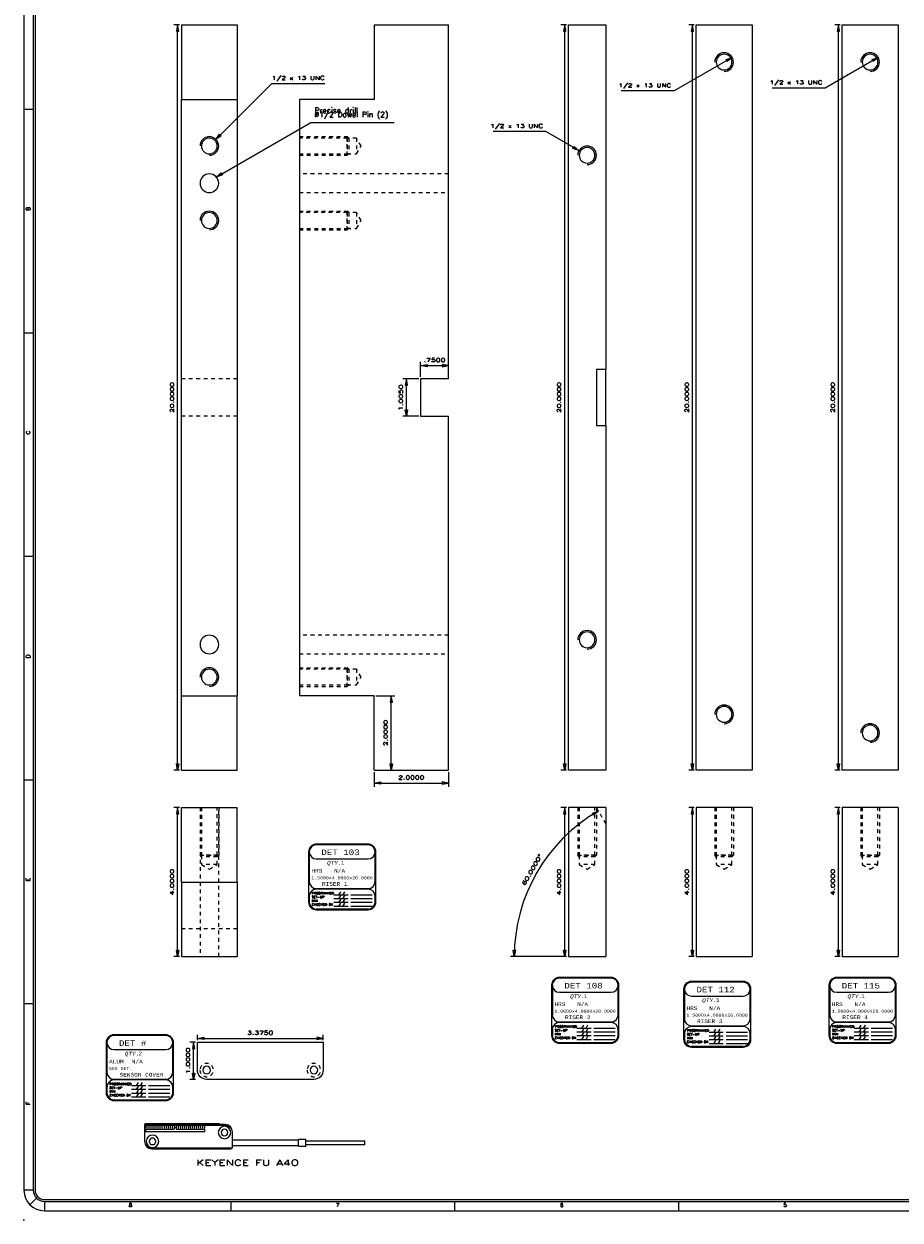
# Model space of a CAD drawing. Header units: inches. Extents: x 3 to 351, y 4 to 271.
# Tile 1 of 256: x 50 to 74, y 4 to 36. Entities that reach past the tile are written whole.
import ezdxf
from ezdxf.enums import TextEntityAlignment as Align

# ---------------------------------------------------------------- set-up
doc = ezdxf.new("R2010")
doc.units = ezdxf.units.IN
doc.header["$LTSCALE"] = 0.5
doc.header["$MEASUREMENT"] = 0
doc.linetypes.add('HIDDEN', pattern=[0.225, 0.15, -0.075])
for name, color, linetype in [('DSS', 7, 'Continuous'), ('MFB', 7, 'Continuous'), ('PLOTVIEW1', 7, 'Continuous'), ('STR_1', 7, 'Continuous')]:
    doc.layers.add(name, color=color, linetype=linetype)
doc.styles.add('VERO0-Simplex', font='simplex_.ttf')
doc.styles.add('VERO10-Courier New', font='couri.ttf')
doc.styles.add('VERO2-Courier New', font='cour.ttf')
doc.styles.add('VERO3-RomanS', font='romans__.ttf')
doc.styles.add('VERO5-RomanD', font='romand__.ttf')

# ---------------------------------------------------------------- blocks, each defined once
blk = doc.blocks.new('ArrowheadClosed')
at = {"color": 0}
for p, q in [((0, 0), (-1, 0.18)), ((-1, 0.18), (-1, -0.18)), ((-1, -0.18), (0, 0))]:
    blk.add_line(p, q, dxfattribs=at)

msp = doc.modelspace()

# ---------------------------------------------------------------- linework, layer by layer
at = {"layer": 'DSS', "color": 56, "linetype": 'Continuous'}
for p, q in [((54.374, 36.466), (54.224, 36.466)), ((54.324, 16.466), (54.324, 36.466)), ((64.754, 36.466), (64.604, 36.466)), ((64.704, 16.466), (64.704, 36.466)), ((68.179, 36.466), (68.029, 36.466)), ((68.129, 16.466), (68.129, 36.466)), ((72.094, 36.466), (71.944, 36.466)), ((72.044, 16.466), (72.044, 36.466)), ((54.374, 16.466), (54.224, 16.466)), ((64.754, 16.466), (64.604, 16.466)), ((68.179, 16.466), (68.029, 16.466)), ((72.094, 16.466), (71.944, 16.466)), ((54.374, 15.466), (54.224, 15.466)), ((54.324, 11.466), (54.324, 15.466)), ((64.754, 15.466), (64.604, 15.466)), ((64.704, 11.466), (64.704, 15.466)), ((68.179, 15.466), (68.029, 15.466)), ((68.129, 11.466), (68.129, 15.466)), ((72.094, 15.466), (71.944, 15.466)), ((72.044, 11.466), (72.044, 15.466)), ((54.374, 11.466), (54.224, 11.466)), ((64.754, 11.466), (64.604, 11.466)), ((68.179, 11.466), (68.029, 11.466)), ((72.094, 11.466), (71.944, 11.466)), ((54.852, 9.222), (54.852, 9.372)), ((58.227, 9.222), (58.227, 9.372)), ((54.802, 9.172), (54.652, 9.172)), ((54.752, 8.172), (54.752, 9.172)), ((54.852, 9.272), (58.227, 9.272)), ((54.802, 8.172), (54.652, 8.172))]:
    msp.add_line(p, q, dxfattribs=at)
at = {"layer": 'DSS', "color": 9, "linetype": 'Continuous'}
for p, q in [((54.424, 36.466), (55.924, 36.466)), ((54.424, 36.466), (54.424, 34.466)), ((55.924, 36.466), (55.924, 34.466)), ((64.804, 16.466), (64.804, 36.466)), ((64.804, 36.466), (65.804, 36.466)), ((65.804, 36.466), (65.804, 27.216)), ((68.229, 16.466), (68.229, 36.466)), ((68.229, 36.466), (69.729, 36.466)), ((69.729, 36.466), (69.729, 16.466)), ((72.144, 16.466), (72.144, 36.466)), ((72.144, 36.466), (73.644, 36.466)), ((73.644, 36.466), (73.644, 16.466)), ((54.424, 18.466), (54.424, 34.466)), ((54.424, 34.466), (55.924, 34.466)), ((55.924, 34.466), (55.924, 18.466)), ((65.554, 27.216), (65.554, 25.716)), ((65.804, 27.216), (65.554, 27.216)), ((65.804, 25.716), (65.804, 27.216)), ((65.554, 25.716), (65.804, 25.716)), ((65.804, 25.716), (65.804, 16.466)), ((54.424, 18.466), (55.924, 18.466)), ((54.424, 16.466), (54.424, 18.466)), ((55.924, 16.466), (55.924, 18.466)), ((54.424, 16.466), (55.924, 16.466)), ((65.804, 16.466), (64.804, 16.466)), ((69.729, 16.466), (68.229, 16.466)), ((73.644, 16.466), (72.144, 16.466)), ((54.424, 15.466), (55.924, 15.466)), ((54.424, 13.466), (54.424, 15.466)), ((55.924, 13.466), (55.924, 15.466)), ((65.804, 15.466), (64.804, 15.466)), ((64.804, 15.466), (64.804, 11.466)), ((65.804, 15.466), (65.804, 11.466)), ((69.729, 15.466), (68.229, 15.466)), ((68.229, 15.466), (68.229, 11.466)), ((69.729, 15.466), (69.729, 11.466)), ((73.644, 15.466), (72.144, 15.466)), ((72.144, 15.466), (72.144, 11.466)), ((73.644, 15.466), (73.644, 11.466)), ((54.424, 13.466), (54.424, 11.466)), ((54.424, 13.466), (55.924, 13.466)), ((55.924, 13.466), (55.924, 11.466)), ((54.424, 11.466), (55.924, 11.466)), ((64.804, 11.466), (65.804, 11.466)), ((68.229, 11.466), (69.729, 11.466)), ((72.144, 11.466), (73.644, 11.466)), ((54.852, 8.422), (54.852, 9.172)), ((54.852, 9.172), (58.227, 9.172)), ((58.227, 9.172), (58.227, 8.422)), ((57.977, 8.172), (55.102, 8.172))]:
    msp.add_line(p, q, dxfattribs=at)
at = {"layer": 'DSS', "color": 254, "linetype": 'HIDDEN'}
for p, q in [((55.924, 26.968), (54.424, 26.968)), ((55.924, 25.963), (54.424, 25.963)), ((54.924, 15.466), (54.924, 11.466)), ((54.924, 15.466), (54.924, 14.184)), ((54.963, 15.466), (54.963, 14.184)), ((55.385, 14.184), (55.385, 15.466)), ((55.424, 11.466), (55.424, 15.466)), ((55.424, 15.466), (55.424, 14.184)), ((65.054, 15.466), (65.054, 14.184)), ((65.093, 15.466), (65.093, 14.184)), ((65.515, 14.184), (65.515, 15.466)), ((65.554, 15.466), (65.804, 15.033)), ((65.554, 15.466), (65.554, 14.184)), ((68.729, 15.466), (68.729, 14.184)), ((68.768, 15.466), (68.768, 14.184)), ((69.19, 14.184), (69.19, 15.466)), ((69.229, 15.466), (69.229, 14.184)), ((72.644, 15.466), (72.644, 14.184)), ((72.683, 15.466), (72.683, 14.184)), ((73.105, 14.184), (73.105, 15.466)), ((73.144, 15.466), (73.144, 14.184)), ((54.924, 14.184), (55.424, 14.184)), ((54.963, 14.145), (54.924, 14.184)), ((55.385, 14.184), (54.963, 14.184)), ((54.963, 14.184), (54.963, 13.934)), ((55.385, 14.145), (54.963, 14.145)), ((55.385, 13.934), (55.385, 14.184)), ((55.385, 14.145), (55.424, 14.184)), ((65.054, 14.184), (65.554, 14.184)), ((65.093, 14.145), (65.054, 14.184)), ((65.515, 14.184), (65.093, 14.184)), ((65.093, 14.184), (65.093, 13.934)), ((65.515, 14.145), (65.093, 14.145)), ((65.515, 13.934), (65.515, 14.184)), ((65.515, 14.145), (65.554, 14.184)), ((68.729, 14.184), (69.229, 14.184)), ((68.768, 14.145), (68.729, 14.184)), ((69.19, 14.184), (68.768, 14.184)), ((68.768, 14.184), (68.768, 13.934)), ((69.19, 14.145), (68.768, 14.145)), ((69.19, 13.934), (69.19, 14.184)), ((69.19, 14.145), (69.229, 14.184)), ((72.644, 14.184), (73.144, 14.184)), ((72.683, 14.145), (72.644, 14.184)), ((73.105, 14.184), (72.683, 14.184)), ((72.683, 14.184), (72.683, 13.934)), ((73.105, 14.145), (72.683, 14.145)), ((73.105, 13.934), (73.105, 14.184)), ((73.105, 14.145), (73.144, 14.184)), ((55.385, 13.934), (54.963, 13.934)), ((54.963, 13.934), (55.174, 13.813)), ((55.174, 13.813), (55.385, 13.934)), ((65.515, 13.934), (65.093, 13.934)), ((65.093, 13.934), (65.304, 13.813)), ((65.304, 13.813), (65.515, 13.934)), ((69.19, 13.934), (68.768, 13.934)), ((68.768, 13.934), (68.979, 13.813)), ((68.979, 13.813), (69.19, 13.934)), ((73.105, 13.934), (72.683, 13.934)), ((72.683, 13.934), (72.894, 13.813)), ((72.894, 13.813), (73.105, 13.934)), ((55.924, 12.216), (54.424, 12.216)), ((53.434, 6.916), (53.446, 6.916)), ((53.446, 6.9), (53.434, 6.9)), ((53.446, 6.947), (53.446, 6.959)), ((53.469, 6.983), (53.469, 6.864)), ((53.479, 6.864), (53.469, 6.864)), ((53.479, 6.864), (53.479, 6.983)), ((53.523, 6.983), (53.523, 6.864)), ((53.533, 6.864), (53.523, 6.864)), ((53.533, 6.864), (53.533, 6.983)), ((53.577, 6.983), (53.577, 6.864)), ((53.587, 6.864), (53.577, 6.864)), ((53.587, 6.864), (53.587, 6.983)), ((53.632, 6.983), (53.632, 6.864)), ((53.642, 6.864), (53.632, 6.864)), ((53.642, 6.864), (53.642, 6.983)), ((53.686, 6.983), (53.686, 6.864)), ((53.696, 6.864), (53.686, 6.864)), ((53.696, 6.864), (53.696, 6.983)), ((53.74, 6.983), (53.74, 6.864)), ((53.75, 6.864), (53.74, 6.864)), ((53.75, 6.864), (53.75, 6.983)), ((53.795, 6.983), (53.795, 6.864)), ((53.805, 6.864), (53.795, 6.864)), ((53.805, 6.864), (53.805, 6.983)), ((53.849, 6.983), (53.849, 6.864)), ((53.859, 6.864), (53.849, 6.864)), ((53.859, 6.864), (53.859, 6.983)), ((53.903, 6.983), (53.903, 6.864)), ((53.913, 6.864), (53.903, 6.864)), ((53.913, 6.864), (53.913, 6.983)), ((53.958, 6.983), (53.958, 6.864)), ((53.968, 6.864), (53.958, 6.864)), ((53.968, 6.864), (53.968, 6.983)), ((54.012, 6.983), (54.012, 6.864)), ((54.022, 6.864), (54.012, 6.864)), ((54.022, 6.864), (54.022, 6.983)), ((54.066, 6.983), (54.066, 6.864)), ((54.076, 6.864), (54.066, 6.864)), ((54.076, 6.864), (54.076, 6.983)), ((54.121, 6.983), (54.121, 6.864)), ((54.131, 6.864), (54.121, 6.864)), ((54.131, 6.864), (54.131, 6.983)), ((54.175, 6.983), (54.175, 6.864)), ((54.185, 6.864), (54.175, 6.864)), ((54.185, 6.864), (54.185, 6.983)), ((54.229, 6.983), (54.229, 6.864)), ((54.239, 6.864), (54.229, 6.864)), ((54.239, 6.864), (54.239, 6.983)), ((54.284, 6.983), (54.284, 6.864)), ((54.294, 6.864), (54.284, 6.864)), ((54.294, 6.864), (54.294, 6.983)), ((54.338, 6.983), (54.338, 6.864)), ((54.348, 6.864), (54.338, 6.864)), ((54.348, 6.864), (54.348, 6.983)), ((54.392, 6.983), (54.392, 6.864)), ((54.402, 6.864), (54.392, 6.864)), ((54.402, 6.864), (54.402, 6.983)), ((54.447, 6.983), (54.447, 6.864)), ((54.457, 6.864), (54.447, 6.864)), ((54.457, 6.864), (54.457, 6.983)), ((54.501, 6.983), (54.501, 6.864)), ((54.511, 6.864), (54.501, 6.864)), ((54.511, 6.864), (54.511, 6.983)), ((54.555, 6.983), (54.555, 6.864)), ((54.565, 6.864), (54.555, 6.864)), ((54.565, 6.864), (54.565, 6.983)), ((54.61, 6.983), (54.61, 6.864)), ((54.62, 6.864), (54.61, 6.864)), ((54.62, 6.864), (54.62, 6.983)), ((54.664, 6.983), (54.664, 6.864)), ((54.674, 6.864), (54.664, 6.864)), ((54.674, 6.864), (54.674, 6.983)), ((54.718, 6.983), (54.718, 6.864)), ((54.728, 6.864), (54.718, 6.864)), ((54.728, 6.864), (54.728, 6.983)), ((54.773, 6.983), (54.773, 6.864)), ((54.783, 6.864), (54.773, 6.864)), ((54.783, 6.864), (54.783, 6.983)), ((54.827, 6.983), (54.827, 6.864)), ((54.837, 6.864), (54.827, 6.864)), ((54.837, 6.864), (54.837, 6.983)), ((54.881, 6.983), (54.881, 6.864)), ((54.891, 6.864), (54.881, 6.864)), ((54.891, 6.864), (54.891, 6.983)), ((54.936, 6.983), (54.936, 6.864)), ((54.946, 6.864), (54.936, 6.864)), ((54.946, 6.864), (54.946, 6.983)), ((54.99, 6.983), (54.99, 6.864)), ((55, 6.864), (54.99, 6.864)), ((55, 6.864), (55, 6.983)), ((55.044, 6.983), (55.044, 6.864)), ((55.054, 6.864), (55.044, 6.864)), ((55.054, 6.864), (55.054, 6.983)), ((55.422, 6.983), (55.422, 6.959))]:
    msp.add_line(p, q, dxfattribs=at)
at = {"layer": 'DSS', "color": 7, "linetype": 'Continuous'}
for p, q in [((53.434, 6.955), (53.434, 6.51)), ((55.6, 6.959), (53.438, 6.959)), ((53.446, 6.983), (53.446, 6.959)), ((53.454, 6.983), (53.446, 6.983)), ((53.454, 6.983), (53.454, 6.959)), ((53.485, 6.983), (53.454, 6.983)), ((53.474, 6.778), (53.474, 6.825)), ((55.383, 6.983), (53.485, 6.983)), ((53.489, 6.841), (54.228, 6.841)), ((55.033, 6.762), (53.489, 6.762)), ((54.228, 6.841), (54.247, 6.875)), ((54.275, 6.875), (54.295, 6.841)), ((54.295, 6.841), (55.033, 6.841)), ((55.048, 6.825), (55.048, 6.778)), ((55.442, 6.983), (55.383, 6.983)), ((55.442, 6.983), (55.442, 6.959)), ((55.797, 6.353), (55.797, 6.762)), ((57.568, 6.54), (55.797, 6.54)), ((57.568, 6.382), (57.568, 6.559)), ((57.765, 6.559), (57.568, 6.559)), ((57.765, 6.382), (57.765, 6.559)), ((59.34, 6.514), (57.765, 6.514)), ((57.765, 6.427), (59.34, 6.427)), ((59.34, 6.427), (59.34, 6.514)), ((53.631, 6.313), (55.757, 6.313)), ((55.797, 6.402), (57.568, 6.402)), ((57.568, 6.382), (57.765, 6.382))]:
    msp.add_line(p, q, dxfattribs=at)
at = {"layer": 'DSS', "color": 96, "linetype": 'Continuous'}
for p, q in [((53.434, 6.955), (53.446, 6.947)), ((53.438, 6.959), (53.446, 6.947)), ((53.446, 6.51), (53.446, 6.947)), ((53.446, 6.947), (55.6, 6.947)), ((53.485, 6.983), (53.485, 6.959)), ((55.383, 6.983), (55.383, 6.959)), ((55.6, 6.959), (55.6, 6.947)), ((55.785, 6.762), (55.785, 6.353)), ((55.785, 6.762), (55.797, 6.762)), ((53.434, 6.51), (53.446, 6.51)), ((53.631, 6.325), (53.631, 6.313)), ((55.757, 6.325), (53.631, 6.325)), ((55.757, 6.325), (55.757, 6.313)), ((55.785, 6.353), (55.797, 6.353))]:
    msp.add_line(p, q, dxfattribs=at)
at = {"layer": 'DSS', "color": 9, "linetype": 'Continuous', "extrusion": (0, 0, -1)}
for centre, radius in [((-68.979, 35.466), 0.211), ((-72.894, 35.466), 0.211), ((-55.174, 33.216), 0.211), ((-65.304, 32.966), 0.211), ((-55.174, 32.216), 0.25), ((-55.174, 31.216), 0.211), ((-55.174, 19.841), 0.25), ((-65.304, 19.966), 0.211), ((-55.174, 18.966), 0.211), ((-68.979, 17.966), 0.211), ((-72.894, 17.466), 0.211), ((-55.102, 8.422), 0.102), ((-57.977, 8.422), 0.102)]:
    msp.add_circle(centre, radius, dxfattribs=at)
at = {"layer": 'DSS', "color": 254, "linetype": 'HIDDEN', "extrusion": (0, 0, -1)}
for centre in [(-55.102, 8.422), (-57.977, 8.422)]:
    msp.add_circle(centre, 0.18, dxfattribs=at)
at = {"layer": 'DSS', "color": 7, "linetype": 'Continuous', "extrusion": (0, 0, -1)}
for centre, radius in [((-55.58, 6.746), 0.167), ((-55.58, 6.746), 0.0886), ((-53.651, 6.51), 0.167), ((-53.651, 6.51), 0.0886)]:
    msp.add_circle(centre, radius, dxfattribs=at)
at = {"layer": 'DSS', "color": 2, "linetype": 'Continuous'}
for centre in [(68.979, 35.466), (72.894, 35.466), (55.174, 33.216), (65.304, 32.966), (55.174, 31.216), (65.304, 19.966), (55.174, 18.966), (68.979, 17.966), (72.894, 17.466)]:
    msp.add_arc(centre, 0.25, 270, 180, dxfattribs=at)
at = {"layer": 'DSS', "color": 9, "linetype": 'Continuous', "extrusion": (0, 0, -1)}
for centre, start, end in [((-55.102, 8.422), 270, 0), ((-57.977, 8.422), 180, 270)]:
    msp.add_arc(centre, 0.25, start, end, dxfattribs=at)
at = {"layer": 'DSS', "color": 7, "linetype": 'Continuous'}
for centre, radius, start, end in [((53.438, 6.955), 0.00394, 90, 180), ((55.6, 6.762), 0.197, 0, 90), ((53.631, 6.51), 0.197, 180, 270), ((55.757, 6.353), 0.0394, 270, 0)]:
    msp.add_arc(centre, radius, start, end, dxfattribs=at)
at = {"layer": 'DSS', "color": 7, "linetype": 'Continuous', "extrusion": (0, 0, -1)}
for centre, start, end in [((-53.489, 6.825), 0, 90), ((-53.489, 6.778), 270, 0), ((-54.261, 6.867), 30, 150), ((-55.033, 6.825), 90, 180), ((-55.033, 6.778), 180, 270)]:
    msp.add_arc(centre, 0.0157, start, end, dxfattribs=at)
at = {"layer": 'DSS', "color": 96, "linetype": 'Continuous', "extrusion": (0, 0, -1)}
for centre, radius, start, end in [((-55.6, 6.762), 0.185, 90, 180), ((-53.631, 6.51), 0.185, 270, 0), ((-55.757, 6.353), 0.0276, 180, 270)]:
    msp.add_arc(centre, radius, start, end, dxfattribs=at)
at = {"layer": 'MFB', "color": 56, "linetype": 'Continuous'}
for p, q in [((60.841, 27.018), (60.841, 27.422)), ((60.841, 27.322), (61.591, 27.322)), ((61.591, 27.018), (61.591, 27.422)), ((60.791, 26.968), (60.36, 26.968)), ((60.46, 25.963), (60.46, 26.968)), ((60.791, 25.963), (60.36, 25.963))]:
    msp.add_line(p, q, dxfattribs=at)
at = {"layer": 'PLOTVIEW1', "color": 97, "linetype": 'Continuous'}
for p, q in [((50.202, 39.198), (50.202, 5.198)), ((50.452, 39.198), (50.452, 5.198)), ((50.502, 39.198), (50.502, 5.198)), ((50.452, 34.198), (50.202, 34.198)), ((50.452, 28.198), (50.202, 28.198)), ((50.452, 22.198), (50.202, 22.198)), ((50.452, 16.198), (50.202, 16.198)), ((50.452, 10.198), (50.202, 10.198)), ((50.452, 5.198), (50.202, 5.198)), ((50.54, 4.985), (50.363, 4.809)), ((50.752, 4.948), (96.752, 4.948)), ((50.752, 4.898), (96.752, 4.898)), ((50.752, 4.898), (50.752, 4.648)), ((55.752, 4.898), (55.752, 4.648)), ((61.752, 4.898), (61.752, 4.648)), ((67.752, 4.898), (67.752, 4.648)), ((50.752, 4.648), (96.752, 4.648))]:
    msp.add_line(p, q, dxfattribs=at)
at = {"layer": 'PLOTVIEW1', "color": 7, "linetype": 'Continuous'}
for p, q in [((59.43, 14.485), (58.043, 14.485)), ((59.43, 14.464), (58.043, 14.464)), ((57.834, 14.276), (57.834, 12.931)), ((57.855, 14.276), (57.855, 13.479)), ((59.618, 13.479), (59.618, 14.276)), ((59.639, 12.931), (59.639, 14.276)), ((58.043, 14.089), (59.43, 14.089)), ((58.043, 13.292), (59.43, 13.292)), ((59.43, 13.273), (58.043, 13.273)), ((57.855, 13.086), (57.855, 12.931)), ((58.514, 13.127), (58.895, 13.127)), ((58.514, 13.025), (58.895, 13.025)), ((58.514, 12.924), (58.895, 12.924)), ((58.971, 13.127), (59.542, 13.127)), ((58.971, 13.025), (59.542, 13.025)), ((58.971, 12.924), (59.542, 12.924)), ((59.618, 12.931), (59.618, 13.086)), ((58.043, 12.744), (59.43, 12.744)), ((58.043, 12.723), (59.43, 12.723)), ((58.514, 12.823), (58.895, 12.823)), ((58.971, 12.823), (59.542, 12.823)), ((64.352, 10.699), (64.352, 9.353)), ((64.373, 10.699), (64.373, 9.902)), ((65.948, 10.907), (64.56, 10.907)), ((65.948, 10.886), (64.56, 10.886)), ((66.135, 9.902), (66.135, 10.699)), ((66.156, 9.353), (66.156, 10.699)), ((67.894, 10.592), (67.894, 9.247)), ((67.915, 10.592), (67.915, 9.796)), ((69.49, 10.801), (68.103, 10.801)), ((69.49, 10.78), (68.103, 10.78)), ((69.678, 9.796), (69.678, 10.592)), ((69.699, 9.247), (69.699, 10.592)), ((71.791, 10.699), (71.791, 9.353)), ((71.812, 10.699), (71.812, 9.902)), ((73.387, 10.907), (71.999, 10.907)), ((73.387, 10.886), (71.999, 10.886)), ((73.574, 9.902), (73.574, 10.699)), ((73.595, 9.353), (73.595, 10.699)), ((64.56, 10.511), (65.948, 10.511)), ((68.103, 10.405), (69.49, 10.405)), ((71.999, 10.511), (73.387, 10.511)), ((64.56, 9.714), (65.948, 9.714)), ((65.948, 9.696), (64.56, 9.696)), ((71.999, 9.714), (73.387, 9.714)), ((73.387, 9.696), (71.999, 9.696)), ((54.004, 9.367), (52.616, 9.367)), ((54.004, 9.346), (52.616, 9.346)), ((64.373, 9.508), (64.373, 9.353)), ((65.032, 9.549), (65.413, 9.549)), ((65.032, 9.448), (65.413, 9.448)), ((65.032, 9.347), (65.413, 9.347)), ((65.489, 9.549), (66.06, 9.549)), ((65.489, 9.448), (66.06, 9.448)), ((65.489, 9.347), (66.06, 9.347)), ((66.135, 9.353), (66.135, 9.508)), ((67.915, 9.402), (67.915, 9.247)), ((68.103, 9.608), (69.49, 9.608)), ((69.49, 9.589), (68.103, 9.589)), ((68.574, 9.443), (68.955, 9.443)), ((68.574, 9.342), (68.955, 9.342)), ((69.031, 9.443), (69.602, 9.443)), ((69.031, 9.342), (69.602, 9.342)), ((69.678, 9.247), (69.678, 9.402)), ((71.812, 9.508), (71.812, 9.353)), ((72.471, 9.549), (72.852, 9.549)), ((72.471, 9.448), (72.852, 9.448)), ((72.471, 9.347), (72.852, 9.347)), ((72.927, 9.549), (73.498, 9.549)), ((72.927, 9.448), (73.498, 9.448)), ((72.927, 9.347), (73.498, 9.347)), ((73.574, 9.353), (73.574, 9.508)), ((52.408, 9.159), (52.408, 7.814)), ((52.429, 9.159), (52.429, 8.362)), ((54.191, 8.362), (54.191, 9.159)), ((54.212, 7.814), (54.212, 9.159)), ((64.56, 9.166), (65.948, 9.166)), ((64.56, 9.145), (65.948, 9.145)), ((65.032, 9.245), (65.413, 9.245)), ((65.489, 9.245), (66.06, 9.245)), ((68.103, 9.06), (69.49, 9.06)), ((68.103, 9.039), (69.49, 9.039)), ((68.574, 9.24), (68.955, 9.24)), ((68.574, 9.139), (68.955, 9.139)), ((69.031, 9.24), (69.602, 9.24)), ((69.031, 9.139), (69.602, 9.139)), ((71.999, 9.166), (73.387, 9.166)), ((71.999, 9.145), (73.387, 9.145)), ((72.471, 9.245), (72.852, 9.245)), ((72.927, 9.245), (73.498, 9.245)), ((52.616, 8.971), (54.004, 8.971)), ((52.616, 8.175), (54.004, 8.175)), ((54.004, 8.156), (52.616, 8.156)), ((52.429, 7.968), (52.429, 7.814)), ((53.088, 8.009), (53.469, 8.009)), ((53.088, 7.908), (53.469, 7.908)), ((53.088, 7.807), (53.469, 7.807)), ((53.088, 7.706), (53.469, 7.706)), ((53.545, 8.009), (54.116, 8.009)), ((53.545, 7.908), (54.116, 7.908)), ((53.545, 7.807), (54.116, 7.807)), ((53.545, 7.706), (54.116, 7.706)), ((54.191, 7.814), (54.191, 7.968)), ((52.616, 7.626), (54.004, 7.626)), ((52.616, 7.605), (54.004, 7.605))]:
    msp.add_line(p, q, dxfattribs=at)
for centre, radius, start, end in [((58.043, 14.276), 0.209, 90, 180), ((58.043, 14.276), 0.188, 90, 180), ((58.043, 14.276), 0.188, 90, 270), ((59.43, 14.276), 0.209, 0, 90), ((59.43, 14.276), 0.188, 0, 90), ((59.43, 14.276), 0.188, 270, 90), ((58.043, 13.479), 0.188, 180, 270), ((59.43, 13.479), 0.188, 270, 0), ((58.043, 13.086), 0.188, 90, 180), ((59.43, 13.086), 0.188, 0, 90), ((58.043, 12.931), 0.209, 180, 270), ((58.043, 12.931), 0.188, 180, 270), ((59.43, 12.931), 0.188, 270, 0), ((59.43, 12.931), 0.209, 270, 0), ((64.56, 10.699), 0.209, 90, 180), ((64.56, 10.699), 0.188, 90, 180), ((64.56, 10.699), 0.188, 90, 270), ((65.948, 10.699), 0.209, 0, 90), ((65.948, 10.699), 0.188, 0, 90), ((65.948, 10.699), 0.188, 270, 90), ((68.103, 10.592), 0.209, 90, 180), ((68.103, 10.592), 0.188, 90, 180), ((68.103, 10.592), 0.188, 90, 270), ((69.49, 10.592), 0.209, 0, 90), ((69.49, 10.592), 0.188, 0, 90), ((69.49, 10.592), 0.188, 270, 90), ((71.999, 10.699), 0.209, 90, 180), ((71.999, 10.699), 0.188, 90, 180), ((71.999, 10.699), 0.188, 90, 270), ((73.387, 10.699), 0.209, 0, 90), ((73.387, 10.699), 0.188, 0, 90), ((73.387, 10.699), 0.188, 270, 90), ((64.56, 9.902), 0.188, 180, 270), ((64.56, 9.508), 0.188, 90, 180), ((65.948, 9.902), 0.188, 270, 0), ((65.948, 9.508), 0.188, 0, 90), ((68.103, 9.796), 0.188, 180, 270), ((69.49, 9.796), 0.188, 270, 0), ((71.999, 9.902), 0.188, 180, 270), ((71.999, 9.508), 0.188, 90, 180), ((73.387, 9.902), 0.188, 270, 0), ((73.387, 9.508), 0.188, 0, 90), ((52.616, 9.159), 0.209, 90, 180), ((52.616, 9.159), 0.188, 90, 180), ((52.616, 9.159), 0.188, 90, 270), ((54.004, 9.159), 0.209, 0, 90), ((54.004, 9.159), 0.188, 0, 90), ((54.004, 9.159), 0.188, 270, 90), ((64.56, 9.353), 0.209, 180, 270), ((64.56, 9.353), 0.188, 180, 270), ((65.948, 9.353), 0.188, 270, 0), ((65.948, 9.353), 0.209, 270, 0), ((68.103, 9.402), 0.188, 90, 180), ((69.49, 9.402), 0.188, 0, 90), ((71.999, 9.353), 0.209, 180, 270), ((71.999, 9.353), 0.188, 180, 270), ((73.387, 9.353), 0.188, 270, 0), ((73.387, 9.353), 0.209, 270, 0), ((68.103, 9.247), 0.209, 180, 270), ((68.103, 9.247), 0.188, 180, 270), ((69.49, 9.247), 0.188, 270, 0), ((69.49, 9.247), 0.209, 270, 0), ((52.616, 8.362), 0.188, 180, 270), ((54.004, 8.362), 0.188, 270, 0), ((52.616, 7.968), 0.188, 90, 180), ((54.004, 7.968), 0.188, 0, 90), ((52.616, 7.814), 0.209, 180, 270), ((52.616, 7.814), 0.188, 180, 270), ((54.004, 7.814), 0.188, 270, 0), ((54.004, 7.814), 0.209, 270, 0)]:
    msp.add_arc(centre, radius, start, end, dxfattribs=at)
at = {"layer": 'PLOTVIEW1', "color": 97, "linetype": 'Continuous'}
for radius in [0.55, 0.3, 0.25]:
    msp.add_arc((50.752, 5.198), radius, 180, 270, dxfattribs=at)
at = {"layer": 'PLOTVIEW1', "color": 56, "linetype": 'Continuous'}
msp.add_point((50.202, 4.398), dxfattribs=at)
at = {"layer": 'STR_1', "color": 9, "linetype": 'Continuous'}
for p, q in [((59.591, 36.466), (59.591, 34.466)), ((59.591, 36.466), (61.591, 36.466)), ((61.591, 26.968), (61.591, 36.466)), ((57.591, 34.466), (57.591, 18.466)), ((59.591, 34.466), (57.591, 34.466)), ((61.591, 26.968), (60.841, 26.968)), ((60.841, 26.968), (60.841, 25.963)), ((60.841, 25.963), (61.591, 25.963)), ((61.591, 16.466), (61.591, 25.963)), ((59.591, 18.466), (57.591, 18.466)), ((59.591, 16.466), (59.591, 18.466)), ((59.591, 16.466), (61.591, 16.466))]:
    msp.add_line(p, q, dxfattribs=at)
at = {"layer": 'STR_1', "color": 56, "linetype": 'Continuous'}
for p, q in [((69.195, 35.591), (67.637, 34.691)), ((73.11, 35.591), (71.691, 34.771)), ((55.351, 33.392), (56.849, 34.891)), ((56.849, 34.891), (58.269, 34.891)), ((67.637, 34.691), (66.217, 34.691)), ((71.691, 34.771), (70.271, 34.771)), ((55.361, 32.381), (57.894, 33.844)), ((57.894, 33.844), (60.134, 33.844)), ((64.202, 33.602), (62.782, 33.602)), ((65.087, 33.091), (64.202, 33.602)), ((59.641, 18.466), (60.152, 18.466)), ((60.052, 16.466), (60.052, 18.466)), ((59.591, 16.416), (59.591, 16.022)), ((59.641, 16.466), (60.152, 16.466)), ((61.591, 16.416), (61.591, 16.022)), ((59.591, 16.122), (61.591, 16.122)), ((64.754, 11.466), (63.252, 11.466))]:
    msp.add_line(p, q, dxfattribs=at)
at = {"layer": 'STR_1', "color": 254, "linetype": 'HIDDEN'}
for p, q in [((57.591, 33.466), (58.872, 33.466)), ((58.872, 33.427), (57.591, 33.427)), ((58.872, 32.966), (58.872, 33.466)), ((58.911, 33.427), (58.872, 33.466)), ((58.872, 33.427), (58.872, 33.005)), ((59.122, 33.427), (58.872, 33.427)), ((58.911, 33.427), (58.911, 33.005)), ((59.122, 33.427), (59.122, 33.005)), ((59.244, 33.216), (59.122, 33.427)), ((59.122, 33.005), (59.244, 33.216)), ((57.591, 33.005), (58.872, 33.005)), ((57.591, 32.966), (58.872, 32.966)), ((58.872, 33.005), (59.122, 33.005)), ((58.911, 33.005), (58.872, 32.966)), ((61.591, 32.466), (57.591, 32.466)), ((57.591, 31.966), (61.591, 31.966)), ((57.591, 31.466), (58.872, 31.466)), ((58.872, 30.966), (58.872, 31.466)), ((58.911, 31.427), (58.872, 31.466)), ((58.872, 31.427), (57.591, 31.427)), ((58.872, 31.427), (58.872, 31.005)), ((59.122, 31.427), (58.872, 31.427)), ((58.911, 31.427), (58.911, 31.005)), ((59.122, 31.427), (59.122, 31.005)), ((59.244, 31.216), (59.122, 31.427)), ((59.122, 31.005), (59.244, 31.216)), ((57.591, 31.005), (58.872, 31.005)), ((57.591, 30.966), (58.872, 30.966)), ((58.872, 31.005), (59.122, 31.005)), ((58.911, 31.005), (58.872, 30.966)), ((61.591, 20.091), (57.591, 20.091)), ((57.591, 19.591), (61.591, 19.591)), ((57.591, 19.216), (58.872, 19.216)), ((58.872, 19.177), (57.591, 19.177)), ((58.872, 18.716), (58.872, 19.216)), ((58.911, 19.177), (58.872, 19.216)), ((58.872, 19.177), (58.872, 18.755)), ((59.122, 19.177), (58.872, 19.177)), ((58.911, 19.177), (58.911, 18.755)), ((59.122, 19.177), (59.122, 18.755)), ((59.244, 18.966), (59.122, 19.177)), ((59.122, 18.755), (59.244, 18.966)), ((57.591, 18.755), (58.872, 18.755)), ((57.591, 18.716), (58.872, 18.716)), ((58.872, 18.755), (59.122, 18.755)), ((58.911, 18.755), (58.872, 18.716))]:
    msp.add_line(p, q, dxfattribs=at)
at = {"layer": 'STR_1', "color": 56, "linetype": 'Continuous'}
msp.add_arc((67.863, 11.466), 4.511, 120, 180, dxfattribs=at)

# ---------------------------------------------------------------- block references
at = {"layer": 'DSS', "color": 56, "linetype": 'Continuous', "xscale": 0.170138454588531, "yscale": 0.170138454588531, "zscale": 0.170138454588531, "rotation": 90}
for p in [(54.324, 36.466), (64.704, 36.466), (68.129, 36.466), (72.044, 36.466), (54.324, 15.466), (64.704, 15.466), (68.129, 15.466), (72.044, 15.466), (54.752, 9.172)]:
    msp.add_blockref('ArrowheadClosed', p, dxfattribs=at)
at = {"layer": 'DSS', "color": 56, "linetype": 'Continuous', "extrusion": (0, 0, -1), "xscale": 0.170138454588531, "yscale": 0.170138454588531, "zscale": 0.170138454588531, "rotation": 270}
for p in [(-54.324, 16.466), (-64.704, 16.466), (-68.129, 16.466), (-72.044, 16.466), (-54.324, 11.466), (-64.704, 11.466), (-68.129, 11.466), (-72.044, 11.466), (-54.752, 8.172)]:
    msp.add_blockref('ArrowheadClosed', p, dxfattribs=at)
at = {"layer": 'DSS', "color": 56, "linetype": 'Continuous', "extrusion": (0, 0, -1), "xscale": 0.170138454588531, "yscale": 0.170138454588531, "zscale": 0.170138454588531}
msp.add_blockref('ArrowheadClosed', (-54.852, 9.272), dxfattribs=at)
at = {"layer": 'DSS', "color": 56, "linetype": 'Continuous', "xscale": 0.170138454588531, "yscale": 0.170138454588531, "zscale": 0.170138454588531}
msp.add_blockref('ArrowheadClosed', (58.227, 9.272), dxfattribs=at)
at = {"layer": 'MFB', "color": 56, "linetype": 'Continuous', "extrusion": (0, 0, -1), "xscale": 0.170138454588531, "yscale": 0.170138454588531, "zscale": 0.170138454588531}
msp.add_blockref('ArrowheadClosed', (-60.841, 27.322), dxfattribs=at)
at = {"layer": 'MFB', "color": 56, "linetype": 'Continuous', "xscale": 0.170138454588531, "yscale": 0.170138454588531, "zscale": 0.170138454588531}
msp.add_blockref('ArrowheadClosed', (61.591, 27.322), dxfattribs=at)
at = {"layer": 'MFB', "color": 56, "linetype": 'Continuous', "xscale": 0.170138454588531, "yscale": 0.170138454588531, "zscale": 0.170138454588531, "rotation": 90}
msp.add_blockref('ArrowheadClosed', (60.46, 26.968), dxfattribs=at)
at = {"layer": 'MFB', "color": 56, "linetype": 'Continuous', "extrusion": (0, 0, -1), "xscale": 0.170138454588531, "yscale": 0.170138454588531, "zscale": 0.170138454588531, "rotation": 270}
msp.add_blockref('ArrowheadClosed', (-60.46, 25.963), dxfattribs=at)
at = {"layer": 'STR_1', "color": 56, "linetype": 'Continuous', "extrusion": (0, 0, -1), "xscale": 0.170138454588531, "yscale": 0.170138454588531, "zscale": 0.170138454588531}
for p, rotation in [((-69.195, 35.591), 149.9999999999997), ((-73.11, 35.591), 150), ((-55.351, 33.392), 315), ((-65.087, 33.091), 210.0000000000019), ((-55.361, 32.381), 329.9999999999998), ((-60.052, 16.466), 270), ((-65.608, 15.372), 150.0000000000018), ((-63.352, 11.466), 270)]:
    msp.add_blockref('ArrowheadClosed', p, dxfattribs=dict(at, rotation=rotation))
at = {"layer": 'STR_1', "color": 56, "linetype": 'Continuous', "xscale": 0.170138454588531, "yscale": 0.170138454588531, "zscale": 0.170138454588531, "rotation": 90}
msp.add_blockref('ArrowheadClosed', (60.052, 18.466), dxfattribs=at)
at = {"layer": 'STR_1', "color": 56, "linetype": 'Continuous', "extrusion": (0, 0, -1), "xscale": 0.170138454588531, "yscale": 0.170138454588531, "zscale": 0.170138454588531}
msp.add_blockref('ArrowheadClosed', (-59.591, 16.122), dxfattribs=at)
at = {"layer": 'STR_1', "color": 56, "linetype": 'Continuous', "xscale": 0.170138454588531, "yscale": 0.170138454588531, "zscale": 0.170138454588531}
msp.add_blockref('ArrowheadClosed', (61.591, 16.122), dxfattribs=at)

# ---------------------------------------------------------------- texts
at = {"layer": 'DSS', "color": 230, "linetype": 'Continuous', "style": 'VERO0-Simplex'}
for s, width, p, p2 in [('20.0000', 1.346903, (54.224, 26.056), (54.224, 26.876)), ('20.0000', 1.346903, (64.604, 26.056), (64.604, 26.876)), ('20.0000', 1.346903, (68.029, 26.056), (68.029, 26.876)), ('20.0000', 1.346903, (71.944, 26.056), (71.944, 26.876)), ('4.0000', 1.358929, (54.224, 13.116), (54.224, 13.816)), ('4.0000', 1.358929, (64.604, 13.116), (64.604, 13.816)), ('4.0000', 1.358929, (68.029, 13.116), (68.029, 13.816)), ('4.0000', 1.358929, (71.944, 13.116), (71.944, 13.816)), ('1.0000', 1.410379, (54.652, 8.322), (54.652, 9.022))]:
    msp.add_text(s, height=0.1, rotation=90, dxfattribs=dict(at, width=width)).set_placement(p, p2, align=Align.FIT)
at = {"layer": 'DSS', "color": 230, "linetype": 'Continuous', "style": 'VERO0-Simplex', "width": 1.358929}
msp.add_text('3.3750', height=0.1, dxfattribs=at).set_placement((56.189, 9.372), (56.889, 9.372), align=Align.FIT)
at = {"layer": 'MFB', "color": 7, "linetype": 'Continuous', "style": 'VERO0-Simplex'}
for s, height, width, p, p2 in [('.7500', 0.1, 1.376302, (60.926, 27.422), (61.506, 27.422)), ('KEYENCE FU A4O', 0.15, 1.358157, (54.828, 5.86), (57.578, 5.86))]:
    msp.add_text(s, height=height, dxfattribs=dict(at, width=width)).set_placement(p, p2, align=Align.FIT)
at = {"layer": 'MFB', "color": 7, "linetype": 'Continuous', "style": 'VERO0-Simplex', "width": 1.410379}
msp.add_text('1.0050', height=0.1, rotation=90, dxfattribs=at).set_placement((60.36, 26.116), (60.36, 26.816), align=Align.FIT)
at = {"layer": 'PLOTVIEW1', "color": 56, "linetype": 'Continuous', "style": 'VERO5-RomanD'}
for s, width, p, p2 in [('B', 1.000527, (50.366, 31.487), (50.366, 31.582)), ('C', 1.001727, (50.366, 25.476), (50.366, 25.574)), ('D', 1.001727, (50.366, 19.476), (50.366, 19.574)), ('E', 1.001635, (50.366, 13.49), (50.366, 13.579)), ('F', 1.000299, (50.366, 7.492), (50.366, 7.577))]:
    msp.add_text(s, height=0.1, rotation=90, dxfattribs=dict(at, width=width)).set_placement(p, p2, align=Align.FIT)
at = {"layer": 'PLOTVIEW1', "color": 7, "linetype": 'Continuous'}
for s, height, style, width, p, p2 in [('DET 103', 0.15, 'VERO2-Courier New', 0.932229, (58.177, 14.19), (59.205, 14.19)), ('HRS', 0.1, 'VERO2-Courier New', 0.932229, (57.911, 13.717), (58.205, 13.717)), ('QTY.', 0.1, 'VERO10-Courier New', 0.932229, (58.33, 13.93), (58.722, 13.93)), ('N/A', 0.1, 'VERO2-Courier New', 0.932229, (58.521, 13.717), (58.814, 13.717)), ('1', 0.1, 'VERO2-Courier New', 0.932229, (58.698, 13.935), (58.796, 13.935)), ('1.5000x4.0000x20.0000', 0.08, 'VERO2-Courier New', 0.932229, (57.908, 13.54), (59.553, 13.54)), ('PROGRAMMED', 0.0575, 'VERO3-RomanS', 0.998853, (57.923, 13.138), (58.508, 13.138)), ('RISER 1', 0.1, 'VERO2-Courier New', 0.932229, (58.193, 13.365), (58.878, 13.365)), ('/ /', 0.0563, 'VERO3-RomanS', 0.998835, (58.632, 13.136), (58.807, 13.136)), ('SET-UP', 0.0565, 'VERO3-RomanS', 0.999446, (57.92, 13.037), (58.257, 13.037)), ('CHECKED OK', 0.0548, 'VERO3-RomanS', 0.99943, (57.92, 12.836), (58.497, 12.836)), ('RAN', 0.0516, 'VERO3-RomanS', 0.998942, (57.923, 12.938), (58.074, 12.938)), ('/ /', 0.0563, 'VERO3-RomanS', 0.998835, (58.632, 13.035), (58.807, 13.035)), ('/ /', 0.0563, 'VERO3-RomanS', 0.998835, (58.632, 12.934), (58.807, 12.934)), ('/ /', 0.0563, 'VERO3-RomanS', 0.998835, (58.632, 12.832), (58.807, 12.832)), ('DET 108', 0.15, 'VERO2-Courier New', 0.932229, (64.694, 10.612), (65.723, 10.612)), ('DET 112', 0.15, 'VERO2-Courier New', 0.932229, (68.237, 10.506), (69.265, 10.506)), ('DET 115', 0.15, 'VERO2-Courier New', 0.932229, (72.133, 10.612), (73.161, 10.612)), ('QTY.', 0.1, 'VERO10-Courier New', 0.932229, (64.848, 10.352), (65.24, 10.352)), ('1', 0.1, 'VERO2-Courier New', 0.932229, (65.216, 10.357), (65.314, 10.357)), ('QTY.', 0.1, 'VERO10-Courier New', 0.932229, (68.39, 10.246), (68.782, 10.246)), ('1', 0.1, 'VERO2-Courier New', 0.932229, (68.758, 10.251), (68.856, 10.251)), ('QTY.', 0.1, 'VERO10-Courier New', 0.932229, (72.287, 10.352), (72.679, 10.352)), ('1', 0.1, 'VERO2-Courier New', 0.932229, (72.654, 10.357), (72.752, 10.357)), ('1.0000x4.0000x20.0000', 0.08, 'VERO2-Courier New', 0.932229, (64.426, 9.962), (66.071, 9.962)), ('HRS', 0.1, 'VERO2-Courier New', 0.932229, (64.429, 10.139), (64.723, 10.139)), ('N/A', 0.1, 'VERO2-Courier New', 0.932229, (65.038, 10.139), (65.332, 10.139)), ('HRS', 0.1, 'VERO2-Courier New', 0.932229, (67.971, 10.033), (68.265, 10.033)), ('N/A', 0.1, 'VERO2-Courier New', 0.932229, (68.581, 10.033), (68.874, 10.033)), ('1.5000x4.0000x20.0000', 0.08, 'VERO2-Courier New', 0.932229, (71.864, 9.962), (73.509, 9.962)), ('HRS', 0.1, 'VERO2-Courier New', 0.932229, (71.868, 10.139), (72.161, 10.139)), ('N/A', 0.1, 'VERO2-Courier New', 0.932229, (72.477, 10.139), (72.771, 10.139)), ('RISER 2', 0.1, 'VERO2-Courier New', 0.932229, (64.71, 9.788), (65.396, 9.788)), ('1.5000x4.0000x20.0000', 0.08, 'VERO2-Courier New', 0.932229, (67.968, 9.856), (69.613, 9.856)), ('RISER 3', 0.1, 'VERO2-Courier New', 0.932229, (68.253, 9.682), (68.938, 9.682)), ('RISER 4', 0.1, 'VERO2-Courier New', 0.932229, (72.149, 9.788), (72.834, 9.788)), ('SET-UP', 0.0565, 'VERO3-RomanS', 0.999446, (64.437, 9.459), (64.775, 9.459)), ('CHECKED OK', 0.0548, 'VERO3-RomanS', 0.99943, (64.437, 9.258), (65.015, 9.258)), ('RAN', 0.0516, 'VERO3-RomanS', 0.998942, (64.44, 9.36), (64.592, 9.36)), ('PROGRAMMED', 0.0575, 'VERO3-RomanS', 0.998853, (64.44, 9.56), (65.026, 9.56)), ('/ /', 0.0563, 'VERO3-RomanS', 0.998835, (65.149, 9.558), (65.325, 9.558)), ('/ /', 0.0563, 'VERO3-RomanS', 0.998835, (65.149, 9.457), (65.325, 9.457)), ('/ /', 0.0563, 'VERO3-RomanS', 0.998835, (65.149, 9.356), (65.325, 9.356)), ('/ /', 0.0563, 'VERO3-RomanS', 0.998835, (65.149, 9.255), (65.325, 9.255)), ('SET-UP', 0.0565, 'VERO3-RomanS', 0.999446, (67.98, 9.353), (68.317, 9.353)), ('PROGRAMMED', 0.0575, 'VERO3-RomanS', 0.998853, (67.983, 9.454), (68.568, 9.454)), ('/ /', 0.0563, 'VERO3-RomanS', 0.998835, (68.692, 9.452), (68.867, 9.452)), ('/ /', 0.0563, 'VERO3-RomanS', 0.998835, (68.692, 9.351), (68.867, 9.351)), ('/ /', 0.0563, 'VERO3-RomanS', 0.998835, (68.692, 9.25), (68.867, 9.25)), ('SET-UP', 0.0565, 'VERO3-RomanS', 0.999446, (71.876, 9.459), (72.213, 9.459)), ('CHECKED OK', 0.0548, 'VERO3-RomanS', 0.99943, (71.876, 9.258), (72.453, 9.258)), ('RAN', 0.0516, 'VERO3-RomanS', 0.998942, (71.879, 9.36), (72.03, 9.36)), ('PROGRAMMED', 0.0575, 'VERO3-RomanS', 0.998853, (71.879, 9.56), (72.465, 9.56)), ('/ /', 0.0563, 'VERO3-RomanS', 0.998835, (72.588, 9.558), (72.764, 9.558)), ('/ /', 0.0563, 'VERO3-RomanS', 0.998835, (72.588, 9.457), (72.764, 9.457)), ('/ /', 0.0563, 'VERO3-RomanS', 0.998835, (72.588, 9.356), (72.764, 9.356)), ('/ /', 0.0563, 'VERO3-RomanS', 0.998835, (72.588, 9.255), (72.764, 9.255)), ('DET #', 0.15, 'VERO2-Courier New', 0.932229, (52.75, 9.072), (53.485, 9.072)), ('CHECKED OK', 0.0548, 'VERO3-RomanS', 0.99943, (67.98, 9.152), (68.557, 9.152)), ('RAN', 0.0516, 'VERO3-RomanS', 0.998942, (67.983, 9.254), (68.134, 9.254)), ('/ /', 0.0563, 'VERO3-RomanS', 0.998835, (68.692, 9.149), (68.867, 9.149)), ('ALUM', 0.1, 'VERO2-Courier New', 0.932229, (52.485, 8.6), (52.877, 8.6)), ('QTY.', 0.1, 'VERO10-Courier New', 0.932229, (52.904, 8.812), (53.296, 8.812)), ('N/A', 0.1, 'VERO2-Courier New', 0.932229, (53.094, 8.6), (53.388, 8.6)), ('2', 0.1, 'VERO2-Courier New', 0.932229, (53.272, 8.817), (53.37, 8.817)), ('SEE DET.', 0.08, 'VERO2-Courier New', 0.932229, (52.482, 8.422), (53.108, 8.422)), ('SENSOR COVER', 0.1, 'VERO2-Courier New', 0.932229, (52.766, 8.248), (53.941, 8.248)), ('PROGRAMMED', 0.0575, 'VERO3-RomanS', 0.998853, (52.496, 8.02), (53.082, 8.02)), ('/ /', 0.0563, 'VERO3-RomanS', 0.998835, (53.205, 8.019), (53.381, 8.019)), ('SET-UP', 0.0565, 'VERO3-RomanS', 0.999446, (52.493, 7.92), (52.831, 7.92)), ('CHECKED OK', 0.0548, 'VERO3-RomanS', 0.99943, (52.493, 7.718), (53.071, 7.718)), ('RAN', 0.0516, 'VERO3-RomanS', 0.998942, (52.496, 7.82), (52.648, 7.82)), ('/ /', 0.0563, 'VERO3-RomanS', 0.998835, (53.205, 7.918), (53.381, 7.918)), ('/ /', 0.0563, 'VERO3-RomanS', 0.998835, (53.205, 7.816), (53.381, 7.816)), ('/ /', 0.0563, 'VERO3-RomanS', 0.998835, (53.205, 7.715), (53.381, 7.715))]:
    msp.add_text(s, height=height, dxfattribs=dict(at, style=style, width=width)).set_placement(p, p2, align=Align.FIT)
at = {"layer": 'PLOTVIEW1', "color": 56, "linetype": 'Continuous', "style": 'VERO5-RomanD', "width": 1.000527}
for s, p, p2 in [('8', (53.013, 4.75), (53.107, 4.75)), ('7', (58.568, 4.75), (58.662, 4.75)), ('6', (64.577, 4.75), (64.671, 4.75)), ('5', (70.568, 4.75), (70.662, 4.75))]:
    msp.add_text(s, height=0.1, dxfattribs=at).set_placement(p, p2, align=Align.FIT)
at = {"layer": 'STR_1', "color": 7, "linetype": 'Continuous', "style": 'VERO0-Simplex'}
for s, width, p, p2 in [('1/2 x 13 UNC', 1.278613, (56.849, 34.991), (58.269, 34.991)), ('1/2 x 13 UNC', 1.278613, (66.142, 34.791), (67.562, 34.791)), ('1/2 x 13 UNC', 1.278613, (70.196, 34.871), (71.616, 34.871)), ('1/2 x 13 UNC', 1.278613, (62.707, 33.702), (64.127, 33.702)), ('2.0000', 1.358929, (60.241, 16.222), (60.941, 16.222))]:
    msp.add_text(s, height=0.1, dxfattribs=dict(at, width=width)).set_placement(p, p2, align=Align.FIT)
for s, rotation, width, p, p2 in [('2.0000', 90, 1.358929, (59.952, 17.116), (59.952, 17.816)), ('60.0000%%d', 60, 1.294616, (63.635, 13.364), (64.105, 14.178))]:
    msp.add_text(s, height=0.1, rotation=rotation, dxfattribs=dict(at, width=width)).set_placement(p, p2, align=Align.FIT)
at = {"layer": 'STR_1', "color": 7, "linetype": 'Continuous', "insert": (57.994, 34.244), "char_height": 0.14688, "attachment_point": 1, "line_spacing_factor": 0.45, "style": 'VERO0-Simplex'}
msp.add_mtext('Precise drill\\P%%c1/2 Dowel Pin (2)', dxfattribs=at)

doc.saveas('drawing.dxf')
